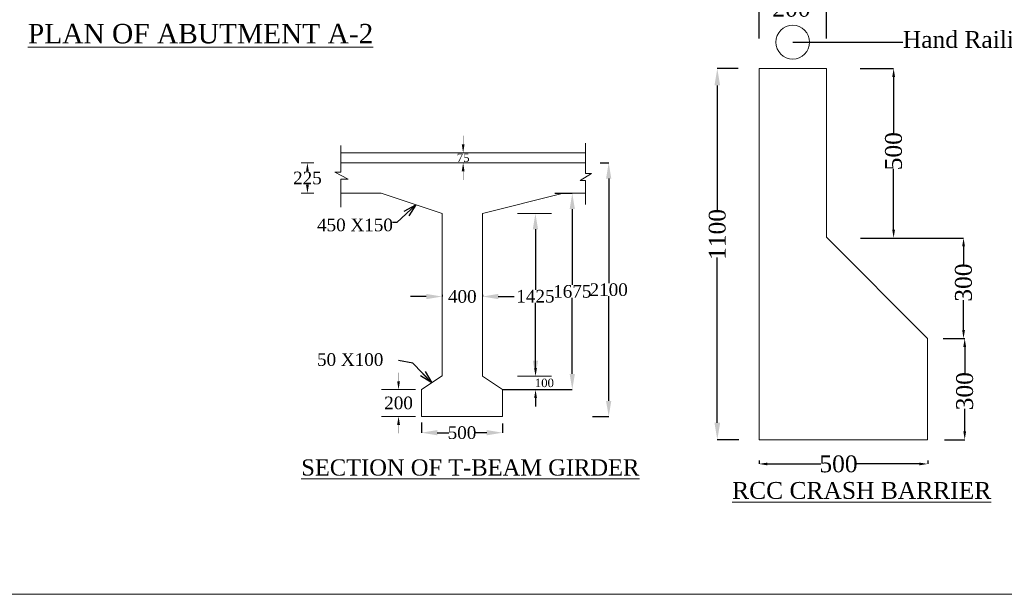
# Model space of a CAD drawing. Header units: millimetres. Extents: x 103078 to 25259364, y -3207472 to 1158446.
# Tile 5 of 40: x 13493590 to 13551967, y 956758 to 990811. Entities that reach past the tile are written whole.
import ezdxf
from ezdxf import colors
from ezdxf.entities.mleader import LeaderData, LeaderLine
from ezdxf.math import Vec2, Vec3

# ---------------------------------------------------------------- set-up
doc = ezdxf.new("R2010")
doc.units = ezdxf.units.MM
doc.header["$LTSCALE"] = 60
doc.header["$MEASUREMENT"] = 0
doc.linetypes.add('DOT2', pattern=[0.125, 0, -0.125])
doc.layers.add('TEXT', color=7, linetype='Continuous')
doc.styles.add('PDF Arial Bold', font='times.ttf')
doc.dimstyles.get("Standard").update_dxf_attribs({"dimtxt": 400, "dimasz": 215, "dimexe": 0.18, "dimexo": 0.0625, "dimgap": 0.09, "dimtad": 0, "dimtih": 1, "dimtoh": 1, "dimdec": 0, "dimzin": 4, "dimdsep": 46, "dimtxsty": 'Standard', "dimblk": 'OPEN90', "dimcen": 0, "dimadec": 0, "dimazin": 1, "dimtfac": 1, "dimtdec": 0, "dimtix": 1, "dimtofl": 0, "dimtmove": 0, "dimatfit": 3, "dimldrblk": 'OPEN30', "dimfxl": 1, "dimtolj": 1, "dimtzin": 0, "dimarcsym": 0})

# ---------------------------------------------------------------- blocks, each defined once
blk = doc.blocks.new('*D120')
at = {"color": 0, "linetype": 'Continuous', "lineweight": -2, "transparency": 16777216}
for p, q in [((13517413, 966942), (13517413, 966335)), ((13522213, 966875), (13522213, 966335)), ((13518348, 966335), (13519029, 966335)), ((13521278, 966335), (13520597, 966335))]:
    blk.add_line(p, q, dxfattribs=at)
at = {"color": 0, "linetype": 'Continuous', "lineweight": 9, "transparency": 16777216}
for points in [[(13518348, 966491), (13518348, 966179), (13517413, 966335)], [(13521278, 966491), (13521278, 966179), (13522213, 966335)]]:
    blk.add_solid(points, dxfattribs=at)
at = {"layer": 'Defpoints', "color": 0, "linetype": 'Continuous', "lineweight": 9, "transparency": 16777216}
for p in [(13517413, 966942), (13522213, 966875), (13522213, 966335)]:
    blk.add_point(p, dxfattribs=at)
at = {"color": 0, "linetype": 'Continuous', "lineweight": 9, "transparency": 16777216, "insert": (13519813, 966335), "char_height": 500, "attachment_point": 5}
blk.add_mtext('\\A1;{\\fTimes New Roman|b0|i0|c0|p18;\\H1.5x;500}', dxfattribs=at)
blk = doc.blocks.new('*D121')
at = {"color": 0, "linetype": 'Continuous', "lineweight": -2, "transparency": 16777216}
for p, q in [((13524174, 970176), (13524174, 970676)), ((13524174, 969676), (13524174, 969676)), ((13523241, 968888), (13524174, 968888)), ((13524174, 968388), (13524174, 967888))]:
    blk.add_line(p, q, dxfattribs=at)
at = {"color": 0, "linetype": 'Continuous', "lineweight": 9, "transparency": 16777216}
for points in [[(13524091, 970176), (13524257, 970176), (13524174, 969676)], [(13524091, 968388), (13524257, 968388), (13524174, 968888)]]:
    blk.add_solid(points, dxfattribs=at)
at = {"layer": 'Defpoints', "color": 0, "linetype": 'Continuous', "lineweight": 9, "transparency": 16777216}
for p in [(13524174, 969676), (13524174, 969676), (13523241, 968888)]:
    blk.add_point(p, dxfattribs=at)
at = {"color": 0, "linetype": 'Continuous', "lineweight": 9, "transparency": 16777216, "insert": (13524174, 969282), "char_height": 500, "attachment_point": 5}
blk.add_mtext('\\A1;{\\fTimes New Roman|b0|i0|c0|p18;\\H0.5x;           \\H2x;100}', dxfattribs=at)
blk = doc.blocks.new('*D122')
at = {"color": 0, "linetype": 'Continuous', "lineweight": -2, "transparency": 16777216}
for p, q in [((13524167, 979327), (13524167, 979327)), ((13524167, 978392), (13524167, 974802)), ((13524167, 970611), (13524167, 974039)), ((13524167, 969676), (13524167, 969676))]:
    blk.add_line(p, q, dxfattribs=at)
at = {"color": 0, "linetype": 'Continuous', "lineweight": 9, "transparency": 16777216}
for points in [[(13524011, 978392), (13524323, 978392), (13524167, 979327)], [(13524011, 970611), (13524323, 970611), (13524167, 969676)]]:
    blk.add_solid(points, dxfattribs=at)
at = {"layer": 'Defpoints', "color": 0, "linetype": 'Continuous', "lineweight": 9, "transparency": 16777216}
for p in [(13524167, 979327), (13524167, 979327), (13524167, 969676)]:
    blk.add_point(p, dxfattribs=at)
at = {"color": 0, "linetype": 'Continuous', "lineweight": 9, "transparency": 16777216, "insert": (13524167, 974420), "char_height": 500, "attachment_point": 5}
blk.add_mtext('\\A1;{\\fTimes New Roman|b0|i0|c0|p18;\\H1.5x;1425}', dxfattribs=at)
blk = doc.blocks.new('*D410')
at = {"color": 0, "linetype": 'Continuous', "lineweight": -2, "transparency": 16777216}
for p, q in [((13517696, 974404), (13516761, 974404)), ((13518631, 974513), (13518631, 974404)), ((13521031, 974501), (13521031, 974404)), ((13521966, 974404), (13522901, 974404))]:
    blk.add_line(p, q, dxfattribs=at)
at = {"color": 0, "linetype": 'Continuous', "lineweight": 9, "transparency": 16777216}
for points in [[(13517696, 974560), (13517696, 974248), (13518631, 974404)], [(13521966, 974560), (13521966, 974248), (13521031, 974404)]]:
    blk.add_solid(points, dxfattribs=at)
at = {"layer": 'Defpoints', "color": 0, "linetype": 'Continuous', "lineweight": 9, "transparency": 16777216}
for p in [(13518631, 974513), (13521031, 974502), (13521031, 974404)]:
    blk.add_point(p, dxfattribs=at)
at = {"color": 0, "linetype": 'Continuous', "lineweight": 9, "transparency": 16777216, "insert": (13519831, 974404), "char_height": 500, "attachment_point": 5}
blk.add_mtext('\\A1;{\\fTimes New Roman|b0|i0|c0|p18;\\H1.5x;400}', dxfattribs=at)
blk = doc.blocks.new('*D399')
at = {"color": 0, "linetype": 'DOT2', "lineweight": -2, "ltscale": 2, "transparency": 16777216}
for p, q in [((13519882, 983427), (13519882, 983927)), ((13519882, 982927), (13519882, 982927)), ((13519882, 982327), (13519882, 982327)), ((13519882, 981827), (13519882, 981327))]:
    blk.add_line(p, q, dxfattribs=at)
at = {"color": 0, "linetype": 'DOT2', "lineweight": 9, "ltscale": 2, "transparency": 16777216}
for points in [[(13519799, 983427), (13519965, 983427), (13519882, 982927)], [(13519799, 981827), (13519965, 981827), (13519882, 982327)]]:
    blk.add_solid(points, dxfattribs=at)
at = {"layer": 'Defpoints', "color": 0, "linetype": 'DOT2', "lineweight": 9, "ltscale": 2, "transparency": 16777216}
for p in [(13519882, 982927), (13519882, 982927), (13519882, 982327)]:
    blk.add_point(p, dxfattribs=at)
at = {"color": 0, "linetype": 'DOT2', "lineweight": 9, "ltscale": 2, "transparency": 16777216, "insert": (13519882, 982627), "char_height": 500, "attachment_point": 5}
blk.add_mtext('\\A1;{\\fTimes New Roman|b0|i0|c0|p18;75}', dxfattribs=at)
blk = doc.blocks.new('*D400')
at = {"color": 0, "linetype": 'DOT2', "lineweight": -2, "ltscale": 2, "transparency": 16777216}
for p, q in [((13516053, 969388), (13516053, 969888)), ((13516053, 968888), (13516053, 968888)), ((13516053, 967299), (13516053, 967299)), ((13516053, 966799), (13516053, 966299))]:
    blk.add_line(p, q, dxfattribs=at)
at = {"color": 0, "linetype": 'DOT2', "lineweight": 9, "ltscale": 2, "transparency": 16777216}
for points in [[(13515969, 969388), (13516136, 969388), (13516053, 968888)], [(13515969, 966799), (13516136, 966799), (13516053, 967299)]]:
    blk.add_solid(points, dxfattribs=at)
at = {"layer": 'Defpoints', "color": 0, "linetype": 'DOT2', "lineweight": 9, "ltscale": 2, "transparency": 16777216}
for p in [(13516053, 968888), (13516053, 967299), (13516053, 967299)]:
    blk.add_point(p, dxfattribs=at)
at = {"color": 0, "linetype": 'DOT2', "lineweight": 9, "ltscale": 2, "transparency": 16777216, "insert": (13516053, 968094), "char_height": 500, "attachment_point": 5}
blk.add_mtext('\\A1;{\\fTimes New Roman|b0|i0|c0|p18;\\H1.5x;200}', dxfattribs=at)
blk = doc.blocks.new('*D109')
at = {"color": 0, "linetype": 'DOT2', "lineweight": -2, "ltscale": 2, "transparency": 16777216}
for p, q in [((13510506, 982327), (13510650, 982327)), ((13510650, 981827), (13510650, 981809)), ((13510650, 981027), (13510650, 981046)), ((13510506, 980527), (13510650, 980527))]:
    blk.add_line(p, q, dxfattribs=at)
at = {"color": 0, "linetype": 'DOT2', "lineweight": 9, "ltscale": 2, "transparency": 16777216}
for points in [[(13510567, 981827), (13510734, 981827), (13510650, 982327)], [(13510567, 981027), (13510734, 981027), (13510650, 980527)]]:
    blk.add_solid(points, dxfattribs=at)
at = {"layer": 'Defpoints', "color": 0, "linetype": 'DOT2', "lineweight": 9, "ltscale": 2, "transparency": 16777216}
for p in [(13510506, 982327), (13510650, 982327), (13510506, 980527)]:
    blk.add_point(p, dxfattribs=at)
at = {"color": 0, "linetype": 'DOT2', "lineweight": 9, "ltscale": 2, "transparency": 16777216, "insert": (13510650, 981427), "char_height": 500, "attachment_point": 5}
blk.add_mtext('\\A1;{\\fTimes New Roman|b0|i0|c0|p18;\\H1.5x;225}', dxfattribs=at)
blk = doc.blocks.new('*D116')
at = {"color": 0, "linetype": 'Continuous', "lineweight": -2, "transparency": 16777216}
for p, q in [((13528004, 982327), (13528511, 982327)), ((13528511, 981392), (13528511, 975189)), ((13528511, 968223), (13528511, 974426)), ((13527555, 967288), (13528511, 967288))]:
    blk.add_line(p, q, dxfattribs=at)
at = {"color": 0, "linetype": 'Continuous', "lineweight": 9, "transparency": 16777216}
for points in [[(13528355, 981392), (13528667, 981392), (13528511, 982327)], [(13528355, 968223), (13528667, 968223), (13528511, 967288)]]:
    blk.add_solid(points, dxfattribs=at)
at = {"layer": 'Defpoints', "color": 0, "linetype": 'Continuous', "lineweight": 9, "transparency": 16777216}
for p in [(13528004, 982327), (13528511, 982327), (13527555, 967288)]:
    blk.add_point(p, dxfattribs=at)
at = {"color": 0, "linetype": 'Continuous', "lineweight": 9, "transparency": 16777216, "insert": (13528511, 974807), "char_height": 500, "attachment_point": 5}
blk.add_mtext('\\A1;{\\fTimes New Roman|b0|i0|c0|p18;\\H1.5x;2100}', dxfattribs=at)
blk = doc.blocks.new('*D118')
at = {"color": 0, "linetype": 'Continuous', "lineweight": -2, "transparency": 16777216}
for p, q in [((13525324, 980527), (13526352, 980527)), ((13526352, 979592), (13526352, 975090)), ((13526352, 969823), (13526352, 974325)), ((13522213, 968888), (13526352, 968888))]:
    blk.add_line(p, q, dxfattribs=at)
at = {"color": 0, "linetype": 'Continuous', "lineweight": 9, "transparency": 16777216}
for points in [[(13526196, 979592), (13526507, 979592), (13526352, 980527)], [(13526196, 969823), (13526507, 969823), (13526352, 968888)]]:
    blk.add_solid(points, dxfattribs=at)
at = {"layer": 'Defpoints', "color": 0, "linetype": 'Continuous', "lineweight": 9, "transparency": 16777216}
for p in [(13525324, 980527), (13526352, 980527), (13522213, 968888)]:
    blk.add_point(p, dxfattribs=at)
at = {"color": 0, "linetype": 'Continuous', "lineweight": 9, "transparency": 16777216, "insert": (13526352, 974707), "char_height": 500, "attachment_point": 5}
blk.add_mtext('\\A1;{\\fTimes New Roman|b0|i0|c0|p18;\\H1.5x;1675}', dxfattribs=at)
blk = doc.blocks.new('*D225')
at = {"color": 0, "linetype": 'Continuous', "lineweight": -2, "ltscale": 2, "transparency": 16777216}
for p, q in [((13536187, 987921), (13534951, 987921)), ((13534951, 986921), (13534951, 979448)), ((13534951, 966921), (13534951, 976720)), ((13536235, 965921), (13534951, 965921))]:
    blk.add_line(p, q, dxfattribs=at)
at = {"color": 0, "linetype": 'Continuous', "lineweight": 9, "ltscale": 2, "transparency": 16777216}
for points in [[(13534784, 986921), (13535118, 986921), (13534951, 987921)], [(13534784, 966921), (13535118, 966921), (13534951, 965921)]]:
    blk.add_solid(points, dxfattribs=at)
at = {"layer": 'Defpoints', "color": 0, "linetype": 'Continuous', "lineweight": 9, "ltscale": 2, "transparency": 16777216}
for p in [(13536187, 987921), (13534951, 965921), (13536235, 965921)]:
    blk.add_point(p, dxfattribs=at)
at = {"color": 0, "linetype": 'Continuous', "lineweight": 9, "ltscale": 2, "transparency": 16777216, "insert": (13534951, 978084), "char_height": 1000, "attachment_point": 5, "rotation": 90, "style": 'PDF Arial Bold'}
blk.add_mtext('\\A1;1100', dxfattribs=at)
blk = doc.blocks.new('*D226')
at = {"color": 0, "linetype": 'Continuous', "lineweight": -2, "ltscale": 2, "transparency": 16777216}
for p, q in [((13537423, 989702), (13537423, 991482)), ((13537923, 991482), (13538281, 991482)), ((13540923, 991482), (13540412, 991482)), ((13541423, 989702), (13541423, 991482))]:
    blk.add_line(p, q, dxfattribs=at)
at = {"color": 0, "linetype": 'Continuous', "lineweight": 9, "ltscale": 2, "transparency": 16777216}
for points in [[(13537923, 991566), (13537923, 991399), (13537423, 991482)], [(13540923, 991566), (13540923, 991399), (13541423, 991482)]]:
    blk.add_solid(points, dxfattribs=at)
at = {"layer": 'Defpoints', "color": 0, "linetype": 'Continuous', "lineweight": 9, "ltscale": 2, "transparency": 16777216}
for p in [(13541423, 991482), (13537423, 989702), (13541423, 989702)]:
    blk.add_point(p, dxfattribs=at)
at = {"color": 0, "linetype": 'Continuous', "lineweight": 9, "ltscale": 2, "transparency": 16777216, "insert": (13539347, 991482), "char_height": 1000, "attachment_point": 5, "style": 'PDF Arial Bold'}
blk.add_mtext('\\A1;200', dxfattribs=at)
blk = doc.blocks.new('*D227')
at = {"color": 0, "linetype": 'Continuous', "lineweight": -2, "ltscale": 2, "transparency": 16777216}
for p, q in [((13543414, 987921), (13545405, 987921)), ((13545404, 987421), (13545404, 984063)), ((13545404, 978373), (13545404, 981971)), ((13543438, 977873), (13545405, 977873))]:
    blk.add_line(p, q, dxfattribs=at)
at = {"color": 0, "linetype": 'Continuous', "lineweight": 9, "ltscale": 2, "transparency": 16777216}
for points in [[(13545321, 987421), (13545488, 987421), (13545404, 987921)], [(13545321, 978373), (13545488, 978373), (13545404, 977873)]]:
    blk.add_solid(points, dxfattribs=at)
at = {"layer": 'Defpoints', "color": 0, "linetype": 'Continuous', "lineweight": 9, "ltscale": 2, "transparency": 16777216}
for p in [(13543414, 987921), (13543438, 977873), (13545404, 977873)]:
    blk.add_point(p, dxfattribs=at)
at = {"color": 0, "linetype": 'Continuous', "lineweight": 9, "ltscale": 2, "transparency": 16777216, "insert": (13545404, 983017), "char_height": 1000, "attachment_point": 5, "rotation": 90, "style": 'PDF Arial Bold'}
blk.add_mtext('\\A1;500', dxfattribs=at)
blk = doc.blocks.new('*D228')
at = {"color": 0, "linetype": 'Continuous', "lineweight": -2, "ltscale": 2, "transparency": 16777216}
for p, q in [((13545405, 977873), (13549550, 977873)), ((13549550, 977373), (13549550, 976283)), ((13549550, 972421), (13549550, 974180)), ((13548340, 971921), (13549550, 971921))]:
    blk.add_line(p, q, dxfattribs=at)
at = {"color": 0, "linetype": 'Continuous', "lineweight": 9, "ltscale": 2, "transparency": 16777216}
for points in [[(13549467, 977373), (13549633, 977373), (13549550, 977873)], [(13549467, 972421), (13549633, 972421), (13549550, 971921)]]:
    blk.add_solid(points, dxfattribs=at)
at = {"layer": 'Defpoints', "color": 0, "linetype": 'Continuous', "lineweight": 9, "ltscale": 2, "transparency": 16777216}
for p in [(13545405, 977873), (13548340, 971921), (13549550, 971921)]:
    blk.add_point(p, dxfattribs=at)
at = {"color": 0, "linetype": 'Continuous', "lineweight": 9, "ltscale": 2, "transparency": 16777216, "insert": (13549550, 975232), "char_height": 1000, "attachment_point": 5, "rotation": 90, "style": 'PDF Arial Bold'}
blk.add_mtext('\\A1;300', dxfattribs=at)
blk = doc.blocks.new('*D229')
at = {"color": 0, "linetype": 'Continuous', "lineweight": -2, "ltscale": 2, "transparency": 16777216}
for p, q in [((13548340, 971921), (13549619, 971921)), ((13549619, 971421), (13549619, 969846)), ((13549619, 966421), (13549619, 967743)), ((13548426, 965921), (13549619, 965921))]:
    blk.add_line(p, q, dxfattribs=at)
at = {"color": 0, "linetype": 'Continuous', "lineweight": 9, "ltscale": 2, "transparency": 16777216}
for points in [[(13549536, 971421), (13549702, 971421), (13549619, 971921)], [(13549536, 966421), (13549702, 966421), (13549619, 965921)]]:
    blk.add_solid(points, dxfattribs=at)
at = {"layer": 'Defpoints', "color": 0, "linetype": 'Continuous', "lineweight": 9, "ltscale": 2, "transparency": 16777216}
for p in [(13548340, 971921), (13548426, 965921), (13549619, 965921)]:
    blk.add_point(p, dxfattribs=at)
at = {"color": 0, "linetype": 'Continuous', "lineweight": 9, "ltscale": 2, "transparency": 16777216, "insert": (13549619, 968794), "char_height": 1000, "attachment_point": 5, "rotation": 90, "style": 'PDF Arial Bold'}
blk.add_mtext('\\A1;300', dxfattribs=at)
blk = doc.blocks.new('*D230')
at = {"color": 0, "linetype": 'Continuous', "lineweight": -2, "ltscale": 2, "transparency": 16777216}
for p, q in [((13537423, 964697), (13537423, 964482)), ((13537923, 964482), (13541090, 964482)), ((13546923, 964482), (13543182, 964482)), ((13547423, 964697), (13547423, 964482))]:
    blk.add_line(p, q, dxfattribs=at)
at = {"color": 0, "linetype": 'Continuous', "lineweight": 9, "ltscale": 2, "transparency": 16777216}
for points in [[(13537923, 964565), (13537923, 964399), (13537423, 964482)], [(13546923, 964565), (13546923, 964399), (13547423, 964482)]]:
    blk.add_solid(points, dxfattribs=at)
at = {"layer": 'Defpoints', "color": 0, "linetype": 'Continuous', "lineweight": 9, "ltscale": 2, "transparency": 16777216}
for p in [(13537423, 964697), (13547423, 964697), (13547423, 964482)]:
    blk.add_point(p, dxfattribs=at)
at = {"color": 0, "linetype": 'Continuous', "lineweight": 9, "ltscale": 2, "transparency": 16777216, "insert": (13542136, 964482), "char_height": 1000, "attachment_point": 5, "style": 'PDF Arial Bold'}
blk.add_mtext('\\A1;500', dxfattribs=at)

msp = doc.modelspace()

# ---------------------------------------------------------------- linework, layer by layer
at = {"color": 7, "linetype": 'Continuous', "lineweight": 9, "ltscale": 2}
for p, q in [((13537422.9, 965921.3), (13537422.9, 987921.3)), ((13537422.9, 987921.3), (13541422.9, 987921.3)), ((13541422.9, 987921.3), (13541422.9, 977921.3)), ((13541422.9, 977921.3), (13547422.9, 971921.3)), ((13547422.9, 965921.3), (13547422.9, 971921.3)), ((13537422.9, 965921.3), (13547422.9, 965921.3))]:
    msp.add_line(p, q, dxfattribs=at)
at = {"linetype": 'Continuous', "lineweight": 9}
for p, q in [((13512637.4, 983359.7), (13512637.4, 981779.1)), ((13527126.5, 983492.3), (13527126.5, 981702.5)), ((13512637.4, 982927.4), (13527126.5, 982927.4)), ((13512637.4, 982327.4), (13527126.5, 982327.4)), ((13512637.4, 981779.1), (13512279.4, 981779.1)), ((13512279.4, 981779.1), (13513065.8, 981362.5)), ((13512637.4, 981362.5), (13512637.4, 980474.1)), ((13513065.8, 981362.5), (13512637.4, 981362.5)), ((13527484.5, 981702.5), (13526823.3, 981285.9)), ((13527126.5, 981702.5), (13527484.5, 981702.5)), ((13526823.3, 981285.9), (13527126.5, 981285.9)), ((13527126.5, 981285.9), (13527126.5, 980527.4)), ((13512637.4, 980474.1), (13512637.4, 979710.2)), ((13525830.8, 980527.4), (13527126.5, 980527.4)), ((13527126.5, 980527.4), (13527126.5, 979868)), ((13518630.8, 979327.4), (13518630.8, 969699.5)), ((13521030.8, 969675.7), (13521030.8, 979327.4)), ((13523112.8, 979327.4), (13525127.1, 979327.4)), ((13517412.9, 968887.6), (13518630.8, 969699.5)), ((13522212.9, 968887.6), (13521030.8, 969675.7)), ((13523112.8, 969675.7), (13525127.1, 969675.7)), ((13515045.4, 968887.6), (13517059.7, 968887.6)), ((13517412.9, 968887.6), (13517412.9, 967287.6)), ((13522212.9, 968887.6), (13522212.9, 967287.6)), ((13523113, 968887.6), (13525127.3, 968887.6)), ((13515045.6, 967299.5), (13517059.9, 967299.5)), ((13519812.9, 967287.6), (13517412.9, 967287.6)), ((13522212.9, 967287.6), (13519812.9, 967287.6))]:
    msp.add_line(p, q, dxfattribs=at)
at = {"linetype": 'Continuous', "lineweight": 9, "ltscale": 2}
for p, q in [((13511020, 982327.4), (13510280.9, 982327.4)), ((13511020, 980527.4), (13510280.9, 980527.4))]:
    msp.add_line(p, q, dxfattribs=at)
at = {"color": 7, "linetype": 'Continuous', "lineweight": 9, "ltscale": 2}
msp.add_lwpolyline([(13367830, 1158446), (13661494, 1158446), (13661494, 956758), (13367830, 956758)], close=True, dxfattribs=at)
at = {"linetype": 'Continuous', "lineweight": 9}
for points in [[(13512637.4, 980527.4), (13515030.8, 980527.4), (13518630.8, 979327.4)], [(13521030.8, 979327.4), (13525830.8, 980527.4)]]:
    msp.add_lwpolyline(points, dxfattribs=at)
at = {"color": 7, "linetype": 'Continuous', "lineweight": 9, "ltscale": 2}
msp.add_circle((13539422.9, 989481.3), 1000, dxfattribs=at)

# ---------------------------------------------------------------- texts
at = {"linetype": 'Continuous', "lineweight": 9, "char_height": 500, "attachment_point": 4}
for s, insert in [('{\\fVerdana|b0|i0|c0|p34; \\fTimes New Roman|b0|i0|c0|p18;\\H1.5x;450 X150}', (13510999.5, 978643.2)), ('{\\fVerdana|b0|i0|c0|p34; \\fTimes New Roman|b0|i0|c0|p18;\\H1.5x;50 X100}', (13510999.5, 970664.9))]:
    msp.add_mtext(s, dxfattribs=dict(at, insert=insert))
at = {"layer": 'TEXT', "linetype": 'Continuous', "lineweight": 9, "char_height": 1000, "attachment_point": 1}
for s, insert, width in [('{\\fTimes New Roman|b0|i0|c0|p18;\\H1.15385x;\\LPLAN OF ABUTMENT A-2\\Fitalicc|c0;\\H0.86666x; }', (13494075.8, 990562.3), 23467.429), ('\\pxqc;{\\fTimes New Roman|b0|i0|c0|p18;\\H0.96154x;\\LSECTION OF T-BEAM GIRDER \\fTimes New Roman|b0|i1|c0|p18;  \\Ftxt|c0; }                   ', (13509463.4, 964755.9), 21685.779), ('{\\fTimes New Roman|b0|i0|c0|p18;\\LRCC CRASH BARRIER}', (13535831.9, 963413.5), 16165.276)]:
    msp.add_mtext(s, dxfattribs=dict(at, insert=insert, width=width))

# ---------------------------------------------------------------- dimensions: what is measured, and where the dimension line sits
at = {"color": 7, "linetype": 'Continuous', "lineweight": 9, "ltscale": 2}
for base, p1, p2, text, picture, middle in [((13541422.9, 991482.3), (13537422.9, 989701.9), (13541422.9, 989701.9), '200', '*D226', (13539346.7, 991482.3)), ((13547422.9, 964481.9), (13537422.9, 964696.6), (13547422.9, 964696.6), '500', '*D230', (13542135.9, 964481.9))]:
    dim = msp.add_linear_dim(base=base, p1=p1, p2=p2, text=text, dimstyle='Standard', override={"dimtxt": 1000, "dimasz": 500, "dimtxsty": 'PDF Arial Bold', "dimfxl": 300}, dxfattribs=at)
    dim.commit()
    dim.dimension.update_dxf_attribs({"geometry": picture, "text_midpoint": middle, "dimtype": 160})
for base, p1, p2, text, override, picture, middle in [((13534950.9, 965921.3), (13536186.8, 987921.3), (13536234.8, 965921.3), '1100', {"dimtxt": 1000, "dimasz": 1000, "dimtxsty": 'PDF Arial Bold', "dimfxl": 300}, '*D225', (13534950.9, 978084.3)), ((13545404.4, 977873.3), (13543413.8, 987921.3), (13543437.8, 977873.3), '500', {"dimtxt": 1000, "dimasz": 500, "dimtxsty": 'PDF Arial Bold', "dimfxl": 300}, '*D227', (13545404.4, 983016.8)), ((13549549.9, 971921.3), (13545404.6, 977873.3), (13548339.9, 971921.3), '300', {"dimtxt": 1000, "dimasz": 500, "dimtxsty": 'PDF Arial Bold', "dimfxl": 300}, '*D228', (13549549.9, 975231.8)), ((13549618.9, 965921.3), (13548339.9, 971921.3), (13548425.9, 965921.3), '300', {"dimtxt": 1000, "dimasz": 500, "dimtxsty": 'PDF Arial Bold', "dimfxl": 300}, '*D229', (13549618.9, 968794.3))]:
    dim = msp.add_linear_dim(base=base, p1=p1, p2=p2, angle=90, text=text, dimstyle='Standard', override=override, dxfattribs=at)
    dim.commit()
    dim.dimension.update_dxf_attribs({"geometry": picture, "text_midpoint": middle, "dimtype": 160, "text_rotation": 90})
at = {"linetype": 'DOT2', "lineweight": 9, "ltscale": 2}
for base, p1, p2, text, picture, middle in [((13519882, 982927.4), (13519882, 982327.4), (13519882, 982927.4), '{\\fTimes New Roman|b0|i0|c0|p18;75}', '*D399', (13519882, 982627.4)), ((13510650.3, 982327.4), (13510506.4, 980527.4), (13510506.4, 982327.4), '{\\fTimes New Roman|b0|i0|c0|p18;\\H1.5x;225}', '*D109', (13510650.3, 981427.4)), ((13516052.5, 967299.5), (13516052.5, 968887.6), (13516052.5, 967299.5), '{\\fTimes New Roman|b0|i0|c0|p18;\\H1.5x;200}', '*D400', (13516052.5, 968093.5))]:
    dim = msp.add_linear_dim(base=base, p1=p1, p2=p2, angle=90, text=text, dimstyle='Standard', override={"dimtxt": 500, "dimasz": 500, "dimfxl": 300}, dxfattribs=at)
    dim.commit()
    dim.dimension.update_dxf_attribs({"geometry": picture, "text_midpoint": middle})
at = {"linetype": 'Continuous', "lineweight": 9}
for base, p1, p2, text, override, picture, middle in [((13528510.9, 982327.4), (13527555, 967287.6), (13528004.1, 982327.4), '{\\fTimes New Roman|b0|i0|c0|p18;\\H1.5x;2100}', {"dimtxt": 500, "dimasz": 935, "dimfxl": 300}, '*D116', (13528510.9, 974807.5)), ((13526351.6, 980527.4), (13522212.9, 968887.6), (13525324, 980527.4), '{\\fTimes New Roman|b0|i0|c0|p18;\\H1.5x;1675}', {"dimtxt": 500, "dimasz": 935, "dimfxl": 300}, '*D118', (13526351.6, 974707.5)), ((13524166.7, 979327.4), (13524166.7, 969675.7), (13524166.7, 979327.4), '{\\fTimes New Roman|b0|i0|c0|p18;\\H1.5x;1425}', {"dimtxt": 500, "dimasz": 935, "dimfxl": 300}, '*D122', (13524166.7, 974420.4)), ((13524174.1, 969675.7), (13523240.8, 968887.6), (13524174.1, 969675.7), '{\\fTimes New Roman|b0|i0|c0|p18;\\H0.5x;           \\H2x;100}', {"dimtxt": 500, "dimasz": 500, "dimfxl": 300}, '*D121', (13524174.1, 969281.6))]:
    dim = msp.add_linear_dim(base=base, p1=p1, p2=p2, angle=90, text=text, dimstyle='Standard', override=override, dxfattribs=at)
    dim.commit()
    dim.dimension.update_dxf_attribs({"geometry": picture, "text_midpoint": middle, "dimtype": 160})
dim = msp.add_linear_dim(base=(13521030.8, 974404.3), p1=(13518630.8, 974513.4), p2=(13521030.8, 974501.5), text='{\\fTimes New Roman|b0|i0|c0|p18;\\H1.5x;400}', dimstyle='Standard', override={"dimtxt": 500, "dimasz": 935, "dimfxl": 300}, dxfattribs=at)
dim.commit()
dim.dimension.update_dxf_attribs({"geometry": '*D410', "text_midpoint": (13519830.8, 974404.3)})
dim = msp.add_linear_dim(base=(13522212.9, 966334.7), p1=(13517412.9, 966942.2), p2=(13522212.9, 966874.7), text='{\\fTimes New Roman|b0|i0|c0|p18;\\H1.5x;500}', dimstyle='Standard', override={"dimtxt": 500, "dimasz": 935, "dimfxl": 300}, dxfattribs=at)
dim.commit()
dim.dimension.update_dxf_attribs({"geometry": '*D120', "text_midpoint": (13519812.9, 966334.7), "dimtype": 160})

# ---------------------------------------------------------------- leaders
for points in [[(13517072.3, 979846.9), (13515946.2, 978783), (13515699.9, 978783)], [(13518021.9, 969293.5), (13516895.8, 970450.9), (13516047.6, 970607.4)]]:
    msp.add_leader(points, dimstyle='Standard', override={"dimtxt": 500, "dimasz": 750, "dimfxl": 300}, dxfattribs=at)
at = {"color": 7, "linetype": 'Continuous', "lineweight": 9, "ltscale": 2}
ml = msp.add_multileader_mtext('Standard', dxfattribs=at)
ml.set_content('Hand Railing', color=7, style='PDF Arial Bold')
ml.set_leader_properties()
ml.build(insert=Vec2(0, 0))
ml.multileader.update_dxf_attribs({"text_right_attachment_type": 6, "dogleg_length": 0.36, "arrow_head_size": 0.18})
ctx = ml.context
ctx.base_point, ctx.char_height, ctx.arrow_head_size, ctx.landing_gap_size, ctx.plane_origin = Vec3(13545950.3, 989481.3), 1000, 0.18, 0.09, Vec3(13539422.9, 989481.3)
ctx.right_attachment = 6
notes = []
notes.append((ctx, [(0, (1, 1, 0), (13545949.9, 989481.3), (1, 0), 0.36, [(0, [(13539422.9, 989481.3)], 0, [])])]))
ctx.mtext.insert, ctx.mtext.flow_direction = Vec3(13545950.4, 990140.6), 5
for ctx, leaders in notes:
    for number, flags, end, landing, length, lines in leaders:
        leader = LeaderData()
        leader.index, (leader.has_last_leader_line, leader.has_dogleg_vector, leader.attachment_direction) = number, flags
        leader.last_leader_point, leader.dogleg_vector, leader.dogleg_length = Vec3(end), Vec3(landing), length
        for number, points, colour, breaks in lines:
            line = LeaderLine()
            line.index, line.vertices, line.color, line.breaks = number, Vec3.list(points), colors.encode_raw_color(colour), breaks
            leader.lines.append(line)
        ctx.leaders.append(leader)

doc.saveas('drawing.dxf')
